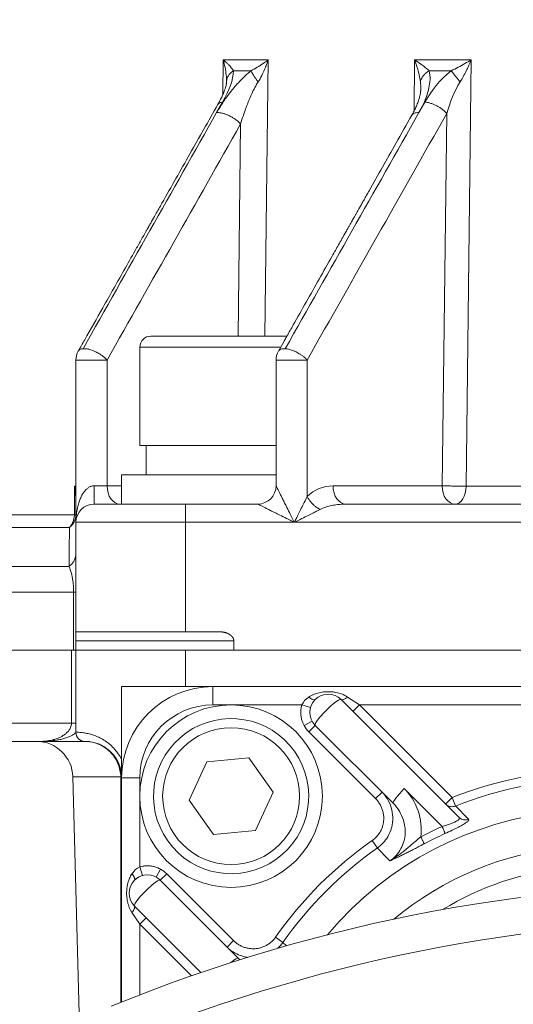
# Model space of a CAD drawing. Header units: millimetres. Extents: x -104 to 382, y -287 to 233.
# Tile 35 of 45: x -70 to -43, y 62 to 116. Entities that reach past the tile are written whole.
import ezdxf

# ---------------------------------------------------------------- set-up
doc = ezdxf.new("R2010")
doc.units = ezdxf.units.MM
doc.linetypes.add('K5LT_BASIC', pattern=[0])
doc.linetypes.add('K5LT_THIN', pattern=[0])
doc.styles.add('KDIMTEXTSTYLE', font='GOST_AU.SHX', dxfattribs={"width": 0.96, "oblique": 15, "height": 5})
doc.dimstyles.new('KDIMSTYLE (1.00)', dxfattribs={"dimtxt": 5, "dimasz": 1, "dimexe": 2, "dimexo": 0, "dimgap": 1, "dimtad": 1, "dimtxsty": 'KDIMTEXTSTYLE', "dimsah": 1, "dimcen": 0, "dimdle": 1, "dimadec": 0, "dimazin": 0, "dimtfac": 0.667, "dimtmove": 0, "dimatfit": 3, "dimfxl": 1, "dimtvp": 1, "dimtolj": 1, "dimtzin": 0, "dimarcsym": 0})

# ---------------------------------------------------------------- blocks, each defined once
blk = doc.blocks.new('KDIMARROW_01')
blk.add_hatch(color=0).paths.add_polyline_path([(0, 0), (-5, 0.658), (-4.5, 0), (-5, -0.658)])
at = {"color": 0, "linetype": 'K5LT_THIN', "lineweight": 18}
for p, q in [((-4.5, 0), (-5, 0.658)), ((-5, 0.658), (0, 0)), ((0, 0), (-5, -0.658)), ((-5, -0.658), (-4.5, 0)), ((0, 0), (-1, 0))]:
    blk.add_line(p, q, dxfattribs=at)

msp = doc.modelspace()

# ---------------------------------------------------------------- linework, layer by layer
at = {"color": 7, "linetype": 'K5LT_THIN', "lineweight": 18}
for p, q in [((-58.436, 113.839), (-58.46, 111.92)), ((-55.964, 113.839), (-58.436, 113.839)), ((-56.152, 98.7), (-55.964, 113.839)), ((-47.95, 113.839), (-47.985, 111.018)), ((-44.848, 113.839), (-47.95, 113.839)), ((-45.138, 90.483), (-44.848, 113.839)), ((-57.869, 113.234), (-56.907, 113.234)), ((-47.155, 113.234), (-45.947, 113.234)), ((-58.252, 112.624), (-58.251, 112.627)), ((-58.252, 112.624), (-58.252, 112.619)), ((-58.252, 112.619), (-58.252, 112.603)), ((-47.615, 112.212), (-47.616, 112.166)), ((-47.615, 112.22), (-47.615, 112.212)), ((-58.797, 110.944), (-58.471, 111.521)), ((-58.729, 111.388), (-58.729, 111.388)), ((-47.386, 111.521), (-47.713, 110.944)), ((-48.096, 110.81), (-48.096, 110.81)), ((-48.096, 110.81), (-48.096, 110.81)), ((-46.192, 110.898), (-46.446, 90.5)), ((-57.478, 110.321), (-57.622, 98.7)), ((-66.37, 97.877), (-66.369, 97.879)), ((-63, 98.1), (-62.138, 98.1)), ((-62.138, 98.1), (-55.284, 98.1)), ((-55.411, 97.876), (-55.409, 97.879)), ((-66.5, 97.388), (-64.793, 97.388)), ((-64.793, 90.5), (-64.793, 97.388)), ((-55.54, 97.388), (-53.833, 97.388)), ((-53.833, 89.914), (-53.833, 97.388)), ((-66.499, 90.483), (-66.586, 90.483)), ((-66.586, 90.483), (-66.586, 88.904)), ((-64.793, 90.5), (-65.5, 90.5)), ((-65.5, 89.5), (-65.5, 90.5)), ((-64, 90.5), (-64.793, 90.5)), ((-46.446, 90.5), (-52.419, 90.5)), ((-31.758, 90.483), (-45.138, 90.483)), ((-60.5, 89.5), (-60.5, 88.5)), ((-66.586, 88.904), (-72.493, 88.904)), ((-66.5, 88.5), (-60.5, 88.5)), ((-60.5, 82.5), (-60.5, 88.5)), ((-60.5, 88.5), (-54.54, 88.5)), ((-54.54, 88.5), (-36.298, 88.5)), ((-72.786, 88.214), (-66.854, 88.214)), ((-66.873, 86.086), (-74.914, 86.086)), ((-75.5, 84.672), (-66.624, 84.672)), ((-66.5, 84.672), (-66.624, 84.672)), ((-66.624, 84.672), (-66.624, 81.5)), ((-66.5, 82), (-57.852, 82)), ((-75.5, 81.5), (-66.745, 81.5)), ((-66.745, 81.5), (-66.745, 77.5)), ((-60.5, 81.5), (-60.5, 79.5)), ((-57.852, 81.5), (-39.242, 81.5)), ((-59, 78.5), (-59, 79.5)), ((-50.979, 78.5), (-51.626, 78.931)), ((-59, 78.5), (-58, 78.5)), ((-58, 78.5), (-54.128, 78.5)), ((-53.647, 78.362), (-54.128, 78.5)), ((-51.333, 78.146), (-50.979, 78.5)), ((-50.979, 78.5), (-25.021, 78.5)), ((-45.899, 73.42), (-50.979, 78.5)), ((-66.745, 77.5), (-75.5, 77.5)), ((-66.5, 77.5), (-66.745, 77.5)), ((-54.003, 77.368), (-53.564, 77.607)), ((-53.747, 77.025), (-53.393, 77.379)), ((-53.747, 77.025), (-50.088, 73.366)), ((-66, 76.5), (-65.996, 76.5)), ((-66.667, 74.552), (-64.043, 74.552)), ((-64.043, 74.552), (-64.042, 74.526)), ((-64.042, 74.526), (-64.037, 62.205)), ((-63, 74.5), (-64, 74.5)), ((-63, 73.5), (-63, 74.5)), ((-48.519, 73.918), (-46.444, 71.844)), ((-63, 69.628), (-63, 73.5)), ((-49.735, 73.72), (-50.088, 73.366)), ((-46.253, 73.066), (-45.899, 73.42)), ((-45.717, 72.961), (-45.899, 73.42)), ((-45.001, 72.232), (-45.717, 72.961)), ((-49.991, 70.66), (-50.274, 71.065)), ((-63, 69.628), (-62.862, 69.147)), ((-62.107, 69.064), (-61.868, 69.503)), ((-61.879, 68.893), (-61.525, 69.247)), ((-57.866, 65.588), (-61.525, 69.247)), ((-63.431, 67.126), (-63, 66.479)), ((-63, 66.479), (-62.646, 66.833)), ((-63, 66.479), (-60.178, 63.657)), ((-63, 62.615), (-63, 66.479)), ((-58.22, 65.235), (-57.866, 65.588)), ((-55.16, 65.491), (-55.565, 65.774)), ((-54.969, 65.306), (-55.16, 65.491))]:
    msp.add_line(p, q, dxfattribs=at)
at = {"color": 150, "linetype": 'K5LT_BASIC', "lineweight": 20, "true_color": 0x0080ff}
for p, q in [((-58.252, 112.619), (-58.253, 112.603)), ((-58.252, 112.624), (-58.251, 112.627)), ((-58.252, 112.624), (-58.252, 112.619)), ((-47.616, 112.212), (-47.617, 112.166)), ((-47.615, 112.22), (-47.615, 112.212)), ((-58.729, 111.388), (-58.729, 111.388)), ((-48.096, 110.81), (-48.096, 110.81)), ((-62.4, 98.7), (-60.879, 98.7)), ((-54.945, 98.7), (-61.642, 98.7)), ((-55.121, 98.7), (-54.945, 98.7)), ((-66.37, 97.877), (-66.369, 97.879)), ((-63, 98.1), (-63, 92.7)), ((-55.411, 97.876), (-55.409, 97.879)), ((-66.5, 97.388), (-66.5, 88.501)), ((-55.54, 90.5), (-55.54, 97.388)), ((-55.54, 92.7), (-63, 92.7)), ((-62.65, 91.1), (-62.65, 92.7)), ((-64, 89.5), (-64, 91.1)), ((-63.992, 91.1), (-64, 91.1)), ((-55.54, 91.1), (-63.992, 91.1)), ((-66.5, 89.645), (-66.5, 89.465)), ((-66.5, 89.047), (-66.5, 88.5)), ((-60.5, 89.5), (-65.5, 89.5)), ((-56.54, 89.5), (-60.5, 89.5)), ((-36.298, 89.5), (-51.711, 89.5)), ((-66.5, 82.5), (-66.5, 88.5)), ((-66.5, 88.5), (-66.5, 88.5)), ((-66.5, 82.5), (-66.5, 82)), ((-66.5, 82.5), (-60.5, 82.5)), ((-66.5, 81.5), (-66.5, 82)), ((-60.5, 82.5), (-58.615, 82.5)), ((-57.852, 82), (-57.852, 81.5)), ((-66.5, 81.5), (-66.745, 81.5)), ((-66.5, 81.5), (-60.5, 81.5)), ((-66.5, 81.5), (-66.5, 77)), ((-60.5, 81.5), (-57.852, 81.5)), ((-64, 79.5), (-64, 74.5)), ((-59, 79.5), (-64, 79.5)), ((-17, 79.5), (-59, 79.5)), ((-53.393, 78.793), (-53.398, 78.788)), ((-45.528, 72.341), (-51.979, 78.793)), ((-53.393, 77.379), (-49.115, 73.1)), ((-68.5, 76.5), (-74.5, 76.5)), ((-68.498, 76.5), (-68.666, 76.5)), ((-68.497, 76.5), (-68.5, 76.5)), ((-68.5, 76.5), (-68.498, 76.5)), ((-68.473, 76.5), (-68.5, 76.5)), ((-68.498, 76.5), (-66, 76.5)), ((-68.496, 76.5), (-68.498, 76.5)), ((-68.493, 76.5), (-68.497, 76.5)), ((-68.474, 76.5), (-68.496, 76.5)), ((-68.473, 76.5), (-68.493, 76.5)), ((-66.08, 76.5), (-66.847, 76.5)), ((-66.325, 76.5), (-66.63, 76.5)), ((-66, 76.5), (-66.08, 76.5)), ((-66, 76.5), (-65.996, 76.5)), ((-65.996, 76.5), (-66, 76.5)), ((-65.991, 76.5), (-65.996, 76.5)), ((-65.996, 76.5), (-65.948, 76.5)), ((-65.977, 76.5), (-65.991, 76.5)), ((-59.334, 75.385), (-57.035, 75.598)), ((-57.035, 75.598), (-55.7, 73.713)), ((-60.3, 73.287), (-59.334, 75.385)), ((-66.309, 60.893), (-66.667, 74.552)), ((-64, 74.5), (-64, 62.22)), ((-55.7, 73.713), (-56.666, 71.615)), ((-58.965, 71.402), (-60.3, 73.287)), ((-56.666, 71.615), (-58.965, 71.402)), ((-63.288, 68.898), (-63.293, 68.893)), ((-57.6, 64.615), (-61.879, 68.893)), ((-63.293, 67.479), (-59.653, 63.839))]:
    msp.add_line(p, q, dxfattribs=at)
msp.add_circle((-58, 73.5), 5, dxfattribs=at)
at = {"color": 7, "linetype": 'K5LT_THIN', "lineweight": 18}
msp.add_circle((-58, 73.5), 3.75, dxfattribs=at)
at = {"color": 150, "linetype": 'K5LT_BASIC', "lineweight": 20, "true_color": 0x0080ff}
for centre, radius, start, end in [((-62.4, 98.1), 0.6, 90, 180), ((-65.5, 97.388), 1, 150.5279, 180), ((-54.54, 97.388), 1, 150.5279, 180), ((-56.54, 90.5), 1, 270, 0), ((-65.5, 88.5), 1, 90, 180), ((-59, 74.5), 5, 90, 180), ((-52.686, 78.086), 1, 45, 225), ((-58, 73.5), 4.25, 35.2927, 215.2927), ((-66, 77), 0.5, 180, 270), ((-68.666, 74.5), 2, 1.5, 90), ((-66, 74.5), 2, 87.3656, 90), ((-66, 74.5), 2, 0, 87.3656), ((-58, 73.5), 4.25, 215.2927, 35.2927), ((-38, 53.5), 16.155, 70.1349, 121.4346), ((-62.586, 68.186), 1, 45, 225), ((-30.424, -21.282), 90, 65.62914, 112.29364)]:
    msp.add_arc(centre, radius, start, end, dxfattribs=at)
at = {"color": 7, "linetype": 'K5LT_THIN', "lineweight": 18}
for centre, radius, start, end in [((-59, 74.5), 4, 90, 180), ((-52.686, 78.086), 1.5, 208.594, 225), ((-38, 53.5), 21.429, 68.3695, 111.6305), ((-38, 53.5), 20.935, 68.3695, 111.6305), ((-38, 53.5), 19.261, 51.6814, 139.8881), ((-38, 53.5), 21.429, 124.9455, 145.0545), ((-38, 53.5), 20.935, 124.9455, 145.0545), ((-38, 53.5), 17.284, 61.68, 129.8896), ((-62.586, 68.186), 1.5, 45, 61.406), ((-30.424, -21.282), 88, 65.62914, 112.29364)]:
    msp.add_arc(centre, radius, start, end, dxfattribs=at)
for centre, major_axis, ratio, start_param, end_param in [((-64.086, 90.5), (0, -1), 0.707107, 4.712389, 6.283185), ((-51.711, 90.5), (0, -1), 0.707107, 4.712389, 6.283185), ((-45.739, 90.5), (0, -1), 0.707107, 4.712389, 6.283185), ((-45.739, 90.5), (0, -1), 0.600859, 0, 1.553343), ((-67.5, 88.921), (1, 0), 0.926468, 5.41489, 6.283185), ((-67.5, 88.921), (0, -1), 0.913764, 0.785398, 1.553343), ((-67.5, 88.921), (1, 0), 0.042927, 5.864501, 6.283185), ((-67.5, 88.921), (1, 0), 0.042927, 5.864501, 6.283185), ((-52.686, 78.086), (0.707, 0.707), 0.156434, 0, 3.141593), ((-48.408, 73.808), (-0.707, -0.707), 0.156434, 4.712389, 6.283185), ((-62.586, 68.186), (0.707, 0.707), 0.156434, 0, 3.141593), ((-58.308, 63.908), (-0.707, -0.707), 0.156434, 3.141593, 4.141313)]:
    msp.add_ellipse(centre, major_axis=major_axis, ratio=ratio, start_param=start_param, end_param=end_param, dxfattribs=at)
for points, knots in [([(-57.869, 113.234), (-57.902, 113.288), (-57.979, 113.394), (-58.113, 113.541), (-58.23, 113.657), (-58.313, 113.732), (-58.367, 113.78), (-58.404, 113.812), (-58.426, 113.83), (-58.436, 113.839)], [0, 0, 0, 0, 0.295141, 0.552088, 0.728832, 0.848865, 0.912186, 0.957664, 1, 1, 1, 1]), ([(-47.155, 113.234), (-47.212, 113.288), (-47.334, 113.394), (-47.525, 113.543), (-47.685, 113.659), (-47.795, 113.735), (-47.865, 113.782), (-47.91, 113.813), (-47.937, 113.831), (-47.95, 113.839)], [0, 0, 0, 0, 0.29607, 0.554878, 0.733227, 0.853534, 0.915801, 0.959674, 1, 1, 1, 1]), ([(-45.465, 112.624), (-45.39, 112.741), (-45.258, 112.965), (-45.098, 113.276), (-44.987, 113.513), (-44.917, 113.672), (-44.875, 113.773), (-44.855, 113.821), (-44.848, 113.839)], [0, 0, 0, 0, 0.317661, 0.578806, 0.762333, 0.884509, 0.956698, 1, 1, 1, 1]), ([(-56.907, 113.234), (-57.017, 113.146), (-57.233, 112.959), (-57.526, 112.668), (-57.779, 112.387), (-57.992, 112.13), (-58.185, 111.881), (-58.372, 111.621), (-58.545, 111.363), (-58.687, 111.135), (-58.765, 111.001), (-58.797, 110.944)], [0, 0, 0, 0, 0.139798, 0.279596, 0.402622, 0.508875, 0.607668, 0.715775, 0.833195, 0.927936, 1, 1, 1, 1]), ([(-58.251, 112.627), (-58.25, 112.697), (-58.225, 112.826), (-58.137, 112.992), (-58.034, 113.11), (-57.943, 113.186), (-57.89, 113.221), (-57.869, 113.234)], [0.0034002, 0.0034002, 0.0034002, 0.0034002, 0.3021477, 0.5545073, 0.7679153, 0.910212, 1, 1, 1, 1]), ([(-56.521, 112.627), (-56.559, 112.676), (-56.633, 112.777), (-56.74, 112.932), (-56.825, 113.071), (-56.878, 113.171), (-56.9, 113.218), (-56.907, 113.234)], [0, 0, 0, 0, 0.210286, 0.430851, 0.692432, 0.885574, 1, 1, 1, 1]), ([(-47.713, 110.944), (-47.601, 111.142), (-47.437, 111.473), (-47.268, 111.925), (-47.155, 112.331), (-47.088, 112.781), (-47.113, 113.083), (-47.155, 113.234)], [0, 0, 0, 0, 0.24814, 0.411087, 0.563585, 0.75989, 1, 1, 1, 1]), ([(-47.636, 112.627), (-47.622, 112.698), (-47.574, 112.827), (-47.458, 112.994), (-47.337, 113.112), (-47.235, 113.187), (-47.178, 113.222), (-47.155, 113.234)], [0, 0, 0, 0, 0.302879, 0.556119, 0.770243, 0.911808, 1, 1, 1, 1]), ([(-45.465, 112.624), (-45.503, 112.674), (-45.583, 112.774), (-45.705, 112.93), (-45.815, 113.069), (-45.896, 113.17), (-45.934, 113.218), (-45.947, 113.234)], [0, 0, 0, 0, 0.209676, 0.429242, 0.690027, 0.883576, 1, 1, 1, 1]), ([(-57.478, 110.321), (-57.433, 110.479), (-57.347, 110.757), (-57.221, 111.118), (-57.11, 111.411), (-56.986, 111.717), (-56.835, 112.056), (-56.672, 112.375), (-56.566, 112.554), (-56.521, 112.627)], [0, 0, 0, 0, 0.195484, 0.34426, 0.446329, 0.559239, 0.730164, 0.886249, 1, 1, 1, 1]), ([(-58.729, 111.388), (-58.723, 111.398), (-58.701, 111.431), (-58.649, 111.474), (-58.566, 111.507), (-58.502, 111.518), (-58.471, 111.521)], [0.6095791, 0.6095791, 0.6095791, 0.6095791, 0.6616409, 0.7880095, 0.9054266, 1, 1, 1, 1]), ([(-46.192, 110.898), (-46.234, 110.946), (-46.325, 111.036), (-46.472, 111.151), (-46.608, 111.242), (-46.737, 111.315), (-46.872, 111.38), (-47.027, 111.443), (-47.206, 111.496), (-47.326, 111.516), (-47.386, 111.521)], [0, 0, 0, 0, 0.156685, 0.289672, 0.392889, 0.490031, 0.588098, 0.699529, 0.839163, 1, 1, 1, 1]), ([(-57.478, 110.321), (-57.529, 110.379), (-57.638, 110.483), (-57.812, 110.612), (-57.96, 110.704), (-58.095, 110.774), (-58.234, 110.835), (-58.395, 110.892), (-58.553, 110.93), (-58.69, 110.947), (-58.765, 110.946), (-58.797, 110.944)], [0, 0, 0, 0, 0.166602, 0.300874, 0.403295, 0.481211, 0.576429, 0.682637, 0.808047, 0.91189, 1, 1, 1, 1]), ([(-48.096, 110.81), (-48.095, 110.811), (-48.083, 110.833), (-48.049, 110.872), (-47.972, 110.917), (-47.862, 110.945), (-47.766, 110.948), (-47.713, 110.944)], [0.5427099, 0.5427099, 0.5427099, 0.5427099, 0.5479102, 0.6449607, 0.7515384, 0.8729045, 1, 1, 1, 1]), ([(-66.369, 97.879), (-66.364, 97.888), (-66.343, 97.919), (-66.291, 97.963), (-66.205, 97.997), (-66.138, 98.008), (-66.105, 98.01)], [0.6073139, 0.6073139, 0.6073139, 0.6073139, 0.6539522, 0.779116, 0.8994258, 1, 1, 1, 1]), ([(-66.105, 98.01), (-66.051, 98.014), (-65.938, 98.009), (-65.763, 97.972), (-65.605, 97.922), (-65.47, 97.868), (-65.349, 97.809), (-65.229, 97.742), (-65.091, 97.653), (-64.935, 97.533), (-64.838, 97.439), (-64.793, 97.388)], [0, 0, 0, 0, 0.147507, 0.276788, 0.381985, 0.473858, 0.551507, 0.62873, 0.724485, 0.850889, 1, 1, 1, 1]), ([(-55.409, 97.879), (-55.396, 97.901), (-55.36, 97.942), (-55.28, 97.986), (-55.186, 98.008), (-55.101, 98.013), (-55.054, 98.011), (-55.037, 98.01)], [0.5510748, 0.5510748, 0.5510748, 0.5510748, 0.6587657, 0.769185, 0.8836077, 0.9574931, 1, 1, 1, 1]), ([(-55.037, 98.01), (-54.964, 98.005), (-54.819, 97.98), (-54.613, 97.912), (-54.452, 97.841), (-54.323, 97.774), (-54.201, 97.7), (-54.073, 97.61), (-53.944, 97.504), (-53.868, 97.427), (-53.833, 97.388)], [0, 0, 0, 0, 0.195913, 0.353222, 0.465456, 0.556118, 0.64496, 0.751938, 0.873676, 1, 1, 1, 1]), ([(-66.586, 90.483), (-66.567, 90.388), (-66.536, 90.199), (-66.51, 89.949), (-66.501, 89.765), (-66.5, 89.675), (-66.5, 89.645)], [0, 0, 0, 0, 0.333333, 0.666667, 0.888889, 1, 1, 1, 1]), ([(-46.446, 90.5), (-46.389, 90.499), (-46.271, 90.496), (-46.087, 90.493), (-45.911, 90.49), (-45.739, 90.487), (-45.554, 90.485), (-45.381, 90.484), (-45.24, 90.483), (-45.167, 90.483), (-45.138, 90.483)], [0, 0, 0, 0, 0.168384, 0.311201, 0.426753, 0.548168, 0.672658, 0.815729, 0.923914, 1, 1, 1, 1]), ([(-53.126, 89.207), (-53.184, 89.236), (-53.292, 89.301), (-53.436, 89.412), (-53.559, 89.528), (-53.664, 89.648), (-53.759, 89.779), (-53.81, 89.869), (-53.833, 89.914)], [0, 0, 0, 0, 0.203485, 0.381378, 0.526962, 0.685305, 0.840745, 1, 1, 1, 1]), ([(-53.126, 89.207), (-53.03, 89.255), (-52.829, 89.336), (-52.505, 89.422), (-52.2, 89.473), (-51.937, 89.496), (-51.78, 89.5), (-51.711, 89.5)], [0, 0, 0, 0, 0.258924, 0.492033, 0.699326, 0.869953, 1, 1, 1, 1]), ([(-66.5, 86.793), (-66.5, 86.711), (-66.524, 86.561), (-66.611, 86.366), (-66.712, 86.229), (-66.802, 86.141), (-66.853, 86.1), (-66.873, 86.086)], [0, 0, 0, 0, 0.303481, 0.557473, 0.772262, 0.913225, 1, 1, 1, 1]), ([(-66.873, 86.086), (-66.859, 86.053), (-66.83, 85.983), (-66.791, 85.87), (-66.757, 85.754), (-66.73, 85.646), (-66.708, 85.542), (-66.687, 85.432), (-66.667, 85.3), (-66.647, 85.141), (-66.633, 84.966), (-66.625, 84.806), (-66.624, 84.711), (-66.624, 84.672)], [0, 0, 0, 0, 0.119783, 0.239565, 0.342895, 0.429772, 0.500196, 0.575124, 0.654557, 0.748897, 0.853641, 0.940809, 1, 1, 1, 1]), ([(-51.626, 78.931), (-51.724, 78.996), (-51.92, 79.097), (-52.219, 79.181), (-52.479, 79.217), (-52.689, 79.226), (-52.871, 79.218), (-53.028, 79.2), (-53.178, 79.171), (-53.321, 79.132), (-53.461, 79.082), (-53.605, 79.018), (-53.699, 78.963), (-53.747, 78.931)], [0, 0, 0, 0, 0.180856, 0.32092, 0.415809, 0.508564, 0.578404, 0.640173, 0.707396, 0.773444, 0.836807, 0.911858, 1, 1, 1, 1]), ([(-51.979, 78.793), (-51.968, 78.781), (-51.937, 78.771), (-51.875, 78.782), (-51.807, 78.809), (-51.725, 78.856), (-51.661, 78.902), (-51.626, 78.931)], [0, 0, 0, 0, 0.24332, 0.432842, 0.590442, 0.7732, 1, 1, 1, 1]), ([(-54.128, 78.5), (-54.143, 78.439), (-54.158, 78.379), (-54.178, 78.252), (-54.183, 78.186), (-54.186, 78.052), (-54.182, 77.983), (-54.167, 77.847), (-54.154, 77.778), (-54.121, 77.646), (-54.1, 77.581), (-54.053, 77.467), (-54.028, 77.417), (-54.003, 77.368)], [0, 0, 0, 0, 0.161355, 0.161355, 0.330537, 0.330537, 0.505467, 0.505467, 0.682468, 0.682468, 0.857075, 0.857075, 1, 1, 1, 1]), ([(-66.745, 77.5), (-66.745, 77.455), (-66.756, 77.371), (-66.793, 77.26), (-66.838, 77.172), (-66.887, 77.098), (-66.943, 77.03), (-67.004, 76.969), (-67.066, 76.916), (-67.134, 76.864), (-67.227, 76.803), (-67.358, 76.731), (-67.533, 76.656), (-67.772, 76.581), (-68.101, 76.515), (-68.355, 76.5), (-68.5, 76.5)], [0, 0, 0, 0, 0.050765, 0.096574, 0.133997, 0.167267, 0.204588, 0.242954, 0.277281, 0.309987, 0.354959, 0.425356, 0.513058, 0.61879, 0.780286, 1, 1, 1, 1]), ([(-63.998, 75.499), (-64.052, 75.613), (-64.163, 75.802), (-64.33, 76.02), (-64.475, 76.18), (-64.635, 76.332), (-64.851, 76.502), (-65.114, 76.663), (-65.366, 76.779), (-65.563, 76.851), (-65.713, 76.896), (-65.843, 76.929), (-65.97, 76.955), (-66.098, 76.975), (-66.235, 76.991), (-66.372, 77), (-66.475, 77.002), (-66.5, 77), (-66.5, 77)], [0, 0, 0, 0, 0.067415, 0.118391, 0.152926, 0.191389, 0.250609, 0.326419, 0.400264, 0.456009, 0.497822, 0.540549, 0.588541, 0.639894, 0.701011, 0.788935, 0.892731, 1, 1, 1, 1]), ([(-65.996, 76.5), (-65.811, 76.5), (-65.452, 76.445), (-64.987, 76.231), (-64.661, 75.973), (-64.453, 75.736), (-64.306, 75.514), (-64.177, 75.249), (-64.076, 74.921), (-64.046, 74.678), (-64.043, 74.552)], [0.0013121, 0.0013121, 0.0013121, 0.0013121, 0.1860791, 0.3605195, 0.5039955, 0.593204, 0.6693313, 0.7639052, 0.8778218, 1, 1, 1, 1]), ([(-50.088, 73.366), (-50.044, 73.319), (-50, 73.272), (-49.921, 73.168), (-49.884, 73.112), (-49.816, 72.993), (-49.785, 72.93), (-49.732, 72.799), (-49.709, 72.731), (-49.674, 72.592), (-49.66, 72.521), (-49.644, 72.381), (-49.641, 72.311), (-49.644, 72.174), (-49.65, 72.106), (-49.671, 71.979), (-49.685, 71.919), (-49.721, 71.799), (-49.744, 71.738), (-49.798, 71.618), (-49.83, 71.558), (-49.901, 71.444), (-49.941, 71.388), (-50.026, 71.284), (-50.073, 71.234), (-50.169, 71.144), (-50.22, 71.103), (-50.274, 71.066), (-50.274, 71.066), (-50.274, 71.065)], [0, 0, 0, 0, 0.073587, 0.073587, 0.150562, 0.150562, 0.230423, 0.230423, 0.312031, 0.312031, 0.393736, 0.393736, 0.473814, 0.473814, 0.550972, 0.550972, 0.621285, 0.621285, 0.694875, 0.694875, 0.77109, 0.77109, 0.848465, 0.848465, 0.925126, 0.925126, 0.999363, 0.999363, 1, 1, 1, 1]), ([(-49.991, 70.66), (-49.761, 70.821), (-49.445, 71.169), (-49.227, 71.675), (-49.153, 72.039), (-49.135, 72.419), (-49.214, 72.887), (-49.427, 73.357), (-49.629, 73.615), (-49.735, 73.72)], [0, 0, 0, 0, 0.241359, 0.392138, 0.466247, 0.559807, 0.718177, 0.871041, 1, 1, 1, 1]), ([(-49.115, 73.1), (-48.862, 72.847), (-48.545, 72.311), (-48.438, 71.554), (-48.522, 71.026), (-48.693, 70.608), (-48.95, 70.24), (-49.182, 70.036), (-49.306, 69.953)], [0, 0, 0, 0, 0.297791, 0.499601, 0.627162, 0.7428, 0.874323, 1, 1, 1, 1]), ([(-45.717, 72.961), (-45.764, 72.941), (-45.854, 72.92), (-45.977, 72.925), (-46.078, 72.951), (-46.17, 72.996), (-46.226, 73.04), (-46.253, 73.066)], [0, 0, 0, 0, 0.264135, 0.468226, 0.632074, 0.802898, 1, 1, 1, 1]), ([(-45.528, 72.341), (-45.515, 72.329), (-45.5, 72.303), (-45.506, 72.261), (-45.532, 72.223), (-45.574, 72.185), (-45.63, 72.147), (-45.708, 72.104), (-45.821, 72.051), (-45.987, 71.985), (-46.204, 71.913), (-46.364, 71.866), (-46.444, 71.844)], [0, 0, 0, 0, 0.104377, 0.19571, 0.275284, 0.343096, 0.419111, 0.492857, 0.584097, 0.710086, 0.855308, 1, 1, 1, 1]), ([(-45.528, 72.341), (-45.501, 72.315), (-45.443, 72.269), (-45.339, 72.219), (-45.224, 72.196), (-45.107, 72.2), (-45.035, 72.219), (-45.001, 72.232)], [0, 0, 0, 0, 0.197943, 0.390163, 0.609309, 0.810681, 1, 1, 1, 1]), ([(-46.444, 71.844), (-46.427, 71.805), (-46.396, 71.732), (-46.357, 71.639), (-46.329, 71.567), (-46.309, 71.512), (-46.296, 71.472), (-46.293, 71.456), (-46.292, 71.45)], [0, 0, 0, 0, 0.20398, 0.38485, 0.54468, 0.69615, 0.848613, 1, 1, 1, 1]), ([(-46.292, 71.45), (-46.16, 71.51), (-45.927, 71.618), (-45.651, 71.753), (-45.472, 71.846), (-45.348, 71.915), (-45.245, 71.975), (-45.158, 72.031), (-45.09, 72.08), (-45.039, 72.123), (-45.004, 72.164), (-44.988, 72.197), (-44.991, 72.219), (-44.998, 72.229), (-45.001, 72.232)], [0, 0, 0, 0, 0.186052, 0.324664, 0.411355, 0.481058, 0.551016, 0.6228, 0.6895, 0.75329, 0.824339, 0.902648, 0.963621, 1, 1, 1, 1]), ([(-47.611, 71.27), (-47.704, 71.194), (-47.871, 71.054), (-48.095, 70.866), (-48.268, 70.72), (-48.417, 70.595), (-48.581, 70.46), (-48.784, 70.299), (-49.029, 70.122), (-49.21, 70.007), (-49.306, 69.953)], [0, 0, 0, 0, 0.182386, 0.322138, 0.422065, 0.503703, 0.59671, 0.717686, 0.856201, 1, 1, 1, 1]), ([(-47.611, 71.27), (-47.591, 71.233), (-47.556, 71.165), (-47.514, 71.08), (-47.481, 71.013), (-47.457, 70.96), (-47.438, 70.915), (-47.432, 70.897), (-47.431, 70.891)], [0, 0, 0, 0, 0.200887, 0.374791, 0.514131, 0.660769, 0.820198, 1, 1, 1, 1]), ([(-49.306, 69.953), (-49.22, 69.993), (-49.053, 70.07), (-48.803, 70.19), (-48.576, 70.301), (-48.362, 70.408), (-48.145, 70.518), (-47.907, 70.64), (-47.666, 70.766), (-47.506, 70.851), (-47.431, 70.891)], [0, 0, 0, 0, 0.169544, 0.318382, 0.446514, 0.548603, 0.6586, 0.776503, 0.894717, 1, 1, 1, 1]), ([(-61.868, 69.503), (-61.924, 69.531), (-61.98, 69.56), (-62.099, 69.606), (-62.163, 69.625), (-62.293, 69.657), (-62.361, 69.669), (-62.497, 69.683), (-62.566, 69.686), (-62.703, 69.682), (-62.771, 69.676), (-62.893, 69.655), (-62.946, 69.642), (-63, 69.628)], [0, 0, 0, 0, 0.161355, 0.161355, 0.330537, 0.330537, 0.505467, 0.505467, 0.682468, 0.682468, 0.857075, 0.857075, 1, 1, 1, 1]), ([(-63.431, 69.247), (-63.481, 69.172), (-63.558, 69.031), (-63.636, 68.818), (-63.684, 68.62), (-63.715, 68.419), (-63.726, 68.215), (-63.721, 68.032), (-63.703, 67.867), (-63.673, 67.703), (-63.631, 67.546), (-63.576, 67.396), (-63.512, 67.257), (-63.459, 67.168), (-63.431, 67.126)], [0, 0, 0, 0, 0.137468, 0.23785, 0.314972, 0.405284, 0.493199, 0.56489, 0.631091, 0.700237, 0.777269, 0.845744, 0.921635, 1, 1, 1, 1]), ([(-63.431, 67.126), (-63.4, 67.164), (-63.351, 67.231), (-63.305, 67.316), (-63.28, 67.382), (-63.272, 67.44), (-63.282, 67.468), (-63.293, 67.479)], [0, 0, 0, 0, 0.243318, 0.43284, 0.590446, 0.773205, 1, 1, 1, 1]), ([(-55.565, 65.774), (-55.602, 65.725), (-55.64, 65.675), (-55.725, 65.582), (-55.772, 65.537), (-55.872, 65.453), (-55.927, 65.413), (-56.04, 65.341), (-56.1, 65.308), (-56.223, 65.251), (-56.286, 65.226), (-56.411, 65.188), (-56.473, 65.173), (-56.598, 65.151), (-56.662, 65.145), (-56.79, 65.139), (-56.857, 65.141), (-56.988, 65.153), (-57.054, 65.163), (-57.183, 65.192), (-57.246, 65.21), (-57.369, 65.255), (-57.43, 65.282), (-57.548, 65.343), (-57.606, 65.378), (-57.716, 65.454), (-57.768, 65.497), (-57.834, 65.557), (-57.85, 65.572), (-57.866, 65.588)], [0, 0, 0, 0, 0.070988, 0.070988, 0.144967, 0.144967, 0.221296, 0.221296, 0.298794, 0.298794, 0.375938, 0.375938, 0.448066, 0.448066, 0.520787, 0.520787, 0.595532, 0.595532, 0.671185, 0.671185, 0.746094, 0.746094, 0.820924, 0.820924, 0.897628, 0.897628, 0.974265, 0.974265, 1, 1, 1, 1]), ([(-58.22, 65.235), (-58.088, 65.103), (-57.834, 64.912), (-57.45, 64.744), (-57.222, 64.688), (-57.118, 64.67), (-57.112, 64.67)], [0, 0, 0, 0, 0.1612893, 0.2715901, 0.3575125, 0.3623009, 0.3623009, 0.3623009, 0.3623009])]:
    msp.add_open_spline(points, degree=3, knots=knots, dxfattribs=at)
for points in [[(-58.436, 113.839), (-58.397, 113.699), (-58.328, 113.417), (-58.263, 113.005), (-58.25, 112.747), (-58.252, 112.624)], [(-55.964, 113.839), (-56.055, 113.769), (-56.249, 113.629), (-56.567, 113.423), (-56.792, 113.295), (-56.907, 113.234)], [(-44.848, 113.839), (-44.961, 113.769), (-45.196, 113.629), (-45.568, 113.423), (-45.821, 113.295), (-45.947, 113.234)], [(-58.471, 111.521), (-58.127, 112.129), (-57.873, 112.754), (-57.869, 113.234)], [(-45.947, 113.234), (-46.565, 112.754), (-47.041, 112.129), (-47.386, 111.521)], [(-47.636, 112.627), (-47.62, 112.5), (-47.613, 112.364), (-47.615, 112.22)], [(-46.192, 110.898), (-46.016, 111.511), (-45.774, 112.14), (-45.465, 112.624)], [(-66.105, 98.01), (-63.67, 102.322), (-61.234, 106.634), (-58.797, 110.944)], [(-55.037, 98.01), (-52.597, 102.322), (-50.156, 106.634), (-47.713, 110.944)], [(-53.833, 97.388), (-52.56, 99.64), (-50.014, 104.144), (-47.466, 108.647), (-46.192, 110.898)], [(-64.793, 97.388), (-63.574, 99.544), (-61.137, 103.856), (-58.698, 108.166), (-57.478, 110.321)], [(-66.5, 90.372), (-66.527, 90.409), (-66.556, 90.446), (-66.586, 90.483)], [(-52.419, 90.5), (-52.942, 90.5), (-53.462, 90.284), (-53.833, 89.914)], [(-66.854, 88.214), (-66.86, 87.544), (-66.867, 86.833), (-66.873, 86.086)], [(-53.752, 78.928), (-53.923, 78.814), (-54.057, 78.664), (-54.128, 78.5)], [(-64.001, 74.552), (-64.001, 74.552), (-64.004, 74.553), (-64.018, 74.553), (-64.033, 74.552), (-64.043, 74.552)], [(-64, 74.5), (-64, 74.503), (-64.003, 74.509), (-64.017, 74.518), (-64.033, 74.523), (-64.042, 74.526)], [(-47.611, 71.27), (-47.483, 72.228), (-47.841, 73.241), (-48.519, 73.918)], [(-46.444, 71.844), (-46.641, 71.753), (-47.035, 71.571), (-47.419, 71.371), (-47.611, 71.27)], [(-47.431, 70.891), (-47.057, 71.09), (-46.678, 71.276), (-46.292, 71.45)], [(-49.991, 70.66), (-49.763, 70.425), (-49.534, 70.189), (-49.306, 69.953)], [(-63, 69.628), (-63.164, 69.557), (-63.314, 69.423), (-63.428, 69.252)], [(-55.443, 65.17), (-55.337, 65.267), (-55.242, 65.375), (-55.16, 65.491)], [(-57.523, 64.541), (-57.549, 64.565), (-57.575, 64.59), (-57.6, 64.615)]]:
    msp.add_open_spline(points, degree=3, dxfattribs=at)
at = {"color": 150, "linetype": 'K5LT_BASIC', "lineweight": 20, "true_color": 0x0080ff}
for points, knots in [([(-56.521, 112.627), (-56.451, 112.739), (-56.326, 112.961), (-56.173, 113.286), (-56.055, 113.576), (-55.992, 113.755), (-55.964, 113.839)], [0, 0, 0, 0, 0.306592, 0.575986, 0.798208, 1, 1, 1, 1]), ([(-58.251, 112.627), (-58.252, 112.62), (-58.252, 112.612), (-58.252, 112.603), (-58.253, 112.603), (-58.253, 112.603), (-58.253, 112.603), (-58.253, 112.597), (-58.253, 112.591), (-58.255, 112.579), (-58.255, 112.574), (-58.256, 112.567), (-58.256, 112.565), (-58.258, 112.55), (-58.26, 112.534), (-58.268, 112.491), (-58.273, 112.463), (-58.289, 112.398), (-58.299, 112.36), (-58.325, 112.272), (-58.342, 112.221), (-58.375, 112.13), (-58.39, 112.091), (-58.419, 112.017), (-58.433, 111.983), (-58.477, 111.881), (-58.509, 111.811), (-58.563, 111.7), (-58.583, 111.66), (-58.643, 111.543), (-58.685, 111.466), (-58.729, 111.388)], [0, 0, 0, 0, 1.004543, 1.004543, 1.024067, 1.024067, 1.025102, 1.025102, 1.643763, 1.643763, 2.119295, 2.119295, 2.241165, 2.241165, 3.43597, 3.43597, 5.20263, 5.20263, 7.2762, 7.2762, 9.740975, 9.740975, 11.559286, 11.559286, 13.067815, 13.067815, 16.084873, 16.084873, 17.785268, 17.785268, 21, 21, 21, 21]), ([(-47.615, 112.22), (-47.615, 112.205), (-47.616, 112.189), (-47.617, 112.171), (-47.617, 112.168), (-47.617, 112.166), (-47.617, 112.166), (-47.617, 112.158), (-47.618, 112.151), (-47.619, 112.134), (-47.62, 112.124), (-47.623, 112.094), (-47.626, 112.074), (-47.634, 112.016), (-47.64, 111.976), (-47.659, 111.887), (-47.671, 111.836), (-47.69, 111.764), (-47.696, 111.743), (-47.715, 111.68), (-47.728, 111.637), (-47.756, 111.554), (-47.769, 111.516), (-47.813, 111.399), (-47.845, 111.32), (-47.918, 111.154), (-47.96, 111.067), (-48.026, 110.939), (-48.048, 110.898), (-48.079, 110.841), (-48.087, 110.825), (-48.096, 110.81)], [0, 0, 0, 0, 0.915444, 0.915444, 1.046995, 1.046995, 1.048116, 1.048116, 1.442459, 1.442459, 1.969474, 1.969474, 2.97034, 2.97034, 4.758641, 4.758641, 6.894822, 6.894822, 7.709538, 7.709538, 9.40612, 9.40612, 10.869555, 10.869555, 13.796424, 13.796424, 16.951698, 16.951698, 18.437875, 18.437875, 19, 19, 19, 19]), ([(-58.729, 111.388), (-59.239, 110.488), (-59.748, 109.587), (-60.767, 107.786), (-61.277, 106.886), (-61.905, 105.775), (-62.024, 105.565), (-62.213, 105.231), (-62.282, 105.108), (-62.387, 104.923), (-62.422, 104.862), (-62.474, 104.77), (-62.491, 104.74), (-62.517, 104.694), (-62.525, 104.679), (-62.538, 104.656), (-62.542, 104.648), (-62.551, 104.633), (-62.555, 104.626), (-62.563, 104.612), (-62.566, 104.606), (-62.577, 104.588), (-62.583, 104.576), (-62.603, 104.541), (-62.616, 104.518), (-62.655, 104.449), (-62.681, 104.403), (-62.759, 104.264), (-62.811, 104.173), (-62.967, 103.897), (-63.071, 103.714), (-63.381, 103.166), (-63.587, 102.8), (-64.205, 101.708), (-64.617, 100.98), (-65.358, 99.668), (-65.688, 99.084), (-66.136, 98.292), (-66.253, 98.085), (-66.37, 97.877)], [0, 0, 0, 0, 6.2, 6.2, 12.4, 12.4, 13.845885, 13.845885, 14.694996, 14.694996, 15.117346, 15.117346, 15.327423, 15.327423, 15.431916, 15.431916, 15.483891, 15.483891, 15.535866, 15.535866, 15.578601, 15.578601, 15.659451, 15.659451, 15.818841, 15.818841, 16.136465, 16.136465, 16.769404, 16.769404, 18.030663, 18.030663, 20.54394, 20.54394, 25.552014, 25.552014, 29.571291, 29.571291, 31, 31, 31, 31]), ([(-48.096, 110.81), (-48.39, 110.291), (-48.684, 109.772), (-49.465, 108.391), (-49.953, 107.529), (-50.488, 106.582), (-50.536, 106.498), (-50.629, 106.333), (-50.674, 106.253), (-50.76, 106.102), (-50.801, 106.03), (-50.878, 105.894), (-50.914, 105.83), (-50.982, 105.709), (-51.015, 105.651), (-51.076, 105.543), (-51.105, 105.491), (-51.16, 105.394), (-51.186, 105.348), (-51.236, 105.261), (-51.259, 105.22), (-51.303, 105.142), (-51.324, 105.106), (-51.363, 105.036), (-51.382, 105.003), (-51.417, 104.941), (-51.434, 104.911), (-51.465, 104.856), (-51.48, 104.829), (-51.508, 104.779), (-51.522, 104.756), (-51.547, 104.711), (-51.559, 104.69), (-51.581, 104.65), (-51.592, 104.631), (-51.612, 104.595), (-51.622, 104.579), (-51.64, 104.547), (-51.648, 104.531), (-51.665, 104.503), (-51.672, 104.489), (-51.687, 104.464), (-51.693, 104.452), (-51.706, 104.429), (-51.713, 104.418), (-51.724, 104.397), (-51.73, 104.388), (-51.74, 104.369), (-51.745, 104.361), (-51.755, 104.343), (-51.76, 104.335), (-51.769, 104.319), (-51.773, 104.312), (-51.784, 104.291), (-51.792, 104.278), (-51.814, 104.238), (-51.829, 104.211), (-51.874, 104.132), (-51.904, 104.079), (-51.994, 103.92), (-52.054, 103.815), (-52.232, 103.499), (-52.351, 103.289), (-52.707, 102.66), (-52.944, 102.241), (-53.653, 100.987), (-54.124, 100.152), (-54.713, 99.112), (-54.829, 98.906), (-54.983, 98.633), (-55.021, 98.567), (-55.079, 98.463), (-55.1, 98.426), (-55.218, 98.218), (-55.314, 98.047), (-55.411, 97.876)], [0, 0, 0, 0, 3.733108, 3.733108, 9.933108, 9.933108, 10.539764, 10.539764, 11.115431, 11.115431, 11.63052, 11.63052, 12.091406, 12.091406, 12.503793, 12.503793, 12.872784, 12.872784, 13.202947, 13.202947, 13.498366, 13.498366, 13.762698, 13.762698, 13.999214, 13.999214, 14.210841, 14.210841, 14.400199, 14.400199, 14.569631, 14.569631, 14.721233, 14.721233, 14.856882, 14.856882, 14.978257, 14.978257, 15.086859, 15.086859, 15.184033, 15.184033, 15.270982, 15.270982, 15.348781, 15.348781, 15.418393, 15.418393, 15.480679, 15.480679, 15.542966, 15.542966, 15.594179, 15.594179, 15.69107, 15.69107, 15.882083, 15.882083, 16.262724, 16.262724, 17.021237, 17.021237, 18.532728, 18.532728, 21.544636, 21.544636, 27.546307, 27.546307, 29.025378, 29.025378, 29.504604, 29.504604, 29.769784, 29.769784, 31, 31, 31, 31]), ([(-65.5, 90.5), (-65.558, 90.5), (-65.667, 90.481), (-65.814, 90.406), (-65.944, 90.299), (-66.061, 90.163), (-66.169, 89.995), (-66.265, 89.797), (-66.351, 89.563), (-66.426, 89.276), (-66.476, 88.97), (-66.497, 88.702), (-66.5, 88.556), (-66.5, 88.5)], [0, 0, 0, 0, 0.111391, 0.206838, 0.290323, 0.378115, 0.465063, 0.551481, 0.640519, 0.742316, 0.859866, 0.946939, 1, 1, 1, 1]), ([(-54.54, 88.5), (-54.614, 88.649), (-54.752, 88.925), (-54.929, 89.279), (-55.066, 89.553), (-55.174, 89.769), (-55.27, 89.961), (-55.356, 90.132), (-55.428, 90.277), (-55.483, 90.387), (-55.519, 90.459), (-55.536, 90.493), (-55.54, 90.5), (-55.54, 90.5)], [0, 0, 0, 0, 0.142239, 0.263584, 0.354807, 0.4368, 0.517192, 0.604431, 0.693168, 0.780932, 0.86565, 0.940392, 1, 1, 1, 1]), ([(-53.833, 89.914), (-53.882, 89.816), (-53.984, 89.612), (-54.148, 89.285), (-54.299, 88.982), (-54.428, 88.723), (-54.506, 88.568), (-54.54, 88.5)], [0, 0, 0, 0, 0.265549, 0.498768, 0.703372, 0.870449, 1, 1, 1, 1]), ([(-56.54, 89.5), (-56.54, 89.5), (-56.521, 89.49), (-56.445, 89.453), (-56.339, 89.399), (-56.203, 89.331), (-56.034, 89.247), (-55.837, 89.149), (-55.603, 89.031), (-55.316, 88.888), (-55.01, 88.735), (-54.742, 88.601), (-54.595, 88.528), (-54.54, 88.5)], [0, 0, 0, 0, 0.111392, 0.206838, 0.290323, 0.378116, 0.465063, 0.551482, 0.640521, 0.742317, 0.859867, 0.94694, 1, 1, 1, 1]), ([(-54.54, 88.5), (-54.4, 88.57), (-54.139, 88.7), (-53.783, 88.878), (-53.499, 89.02), (-53.285, 89.128), (-53.171, 89.184), (-53.126, 89.207)], [0, 0, 0, 0, 0.266897, 0.49785, 0.708698, 0.876081, 1, 1, 1, 1]), ([(-57.852, 82), (-57.852, 82.003), (-57.852, 82.008), (-57.852, 82.013), (-57.852, 82.018), (-57.852, 82.023), (-57.853, 82.031), (-57.854, 82.039), (-57.855, 82.045), (-57.856, 82.052), (-57.857, 82.059), (-57.858, 82.065), (-57.859, 82.071), (-57.861, 82.077), (-57.863, 82.084), (-57.864, 82.089), (-57.865, 82.094), (-57.867, 82.099), (-57.869, 82.107), (-57.872, 82.114), (-57.874, 82.12), (-57.876, 82.126), (-57.878, 82.131), (-57.88, 82.135), (-57.882, 82.14), (-57.885, 82.147), (-57.888, 82.153), (-57.891, 82.158), (-57.893, 82.162), (-57.895, 82.166), (-57.897, 82.17), (-57.9, 82.174), (-57.902, 82.178), (-57.905, 82.183), (-57.909, 82.19), (-57.913, 82.196), (-57.917, 82.203), (-57.922, 82.209), (-57.926, 82.215), (-57.929, 82.219), (-57.933, 82.224), (-57.937, 82.23), (-57.943, 82.237), (-57.947, 82.241), (-57.951, 82.246), (-57.955, 82.251), (-57.961, 82.258), (-57.966, 82.263), (-57.97, 82.267), (-57.975, 82.272), (-57.982, 82.279), (-57.989, 82.285), (-57.994, 82.29), (-57.999, 82.295), (-58.004, 82.3), (-58.012, 82.307), (-58.02, 82.313), (-58.025, 82.317), (-58.03, 82.321), (-58.035, 82.325), (-58.04, 82.329), (-58.046, 82.333), (-58.053, 82.338), (-58.063, 82.345), (-58.072, 82.351), (-58.083, 82.358), (-58.094, 82.365), (-58.104, 82.371), (-58.112, 82.376), (-58.121, 82.381), (-58.131, 82.386), (-58.144, 82.393), (-58.154, 82.398), (-58.163, 82.403), (-58.173, 82.407), (-58.188, 82.414), (-58.202, 82.42), (-58.212, 82.425), (-58.223, 82.429), (-58.235, 82.434), (-58.249, 82.439), (-58.26, 82.442), (-58.271, 82.446), (-58.285, 82.451), (-58.304, 82.456), (-58.321, 82.461), (-58.334, 82.465), (-58.349, 82.469), (-58.367, 82.473), (-58.391, 82.478), (-58.416, 82.483), (-58.442, 82.487), (-58.468, 82.491), (-58.491, 82.493), (-58.508, 82.495), (-58.525, 82.497), (-58.544, 82.498), (-58.569, 82.499), (-58.589, 82.5), (-58.604, 82.5), (-58.611, 82.5), (-58.615, 82.5)], [0, 0, 0, 0, 0.008137, 0.016131, 0.016135, 0.024033, 0.031866, 0.039735, 0.048133, 0.050187, 0.060531, 0.068097, 0.070701, 0.078173, 0.085653, 0.091864, 0.093102, 0.100548, 0.107919, 0.11522, 0.12244, 0.129692, 0.134166, 0.136976, 0.144269, 0.151518, 0.158701, 0.165777, 0.167518, 0.172741, 0.179715, 0.183232, 0.186807, 0.19414, 0.201655, 0.209439, 0.217361, 0.225553, 0.233876, 0.238047, 0.242322, 0.250733, 0.259343, 0.267548, 0.268142, 0.277223, 0.286409, 0.295843, 0.296288, 0.3054, 0.315271, 0.325371, 0.334133, 0.335816, 0.346428, 0.357146, 0.367747, 0.375506, 0.378235, 0.388649, 0.393596, 0.39927, 0.410091, 0.421453, 0.433242, 0.445708, 0.458549, 0.472155, 0.481986, 0.486179, 0.500703, 0.515366, 0.53072, 0.531867, 0.546546, 0.562953, 0.579382, 0.591671, 0.596164, 0.61324, 0.630699, 0.639293, 0.648157, 0.665489, 0.685047, 0.705736, 0.718849, 0.72756, 0.751392, 0.776328, 0.802405, 0.828897, 0.855513, 0.881692, 0.897568, 0.907192, 0.932143, 0.95587, 0.978459, 0.990783, 1, 1, 1, 1]), ([(-66.5, 77), (-66.5, 76.988), (-66.53, 76.953), (-66.614, 76.894), (-66.69, 76.848), (-66.759, 76.811), (-66.839, 76.773), (-66.936, 76.731), (-67.044, 76.692), (-67.159, 76.655), (-67.306, 76.615), (-67.526, 76.567), (-67.824, 76.526), (-68.155, 76.506), (-68.372, 76.5), (-68.473, 76.5)], [0, 0, 0, 0, 0.0802116, 0.1396366, 0.1782752, 0.2099205, 0.2477508, 0.2962972, 0.3460938, 0.3936163, 0.4487925, 0.5397288, 0.6842632, 0.8449955, 0.9870273, 0.9870273, 0.9870273, 0.9870273]), ([(-65.908, 76.499), (-65.908, 76.499), (-65.908, 76.499), (-65.907, 76.499), (-65.906, 76.499), (-65.905, 76.499), (-65.904, 76.499), (-65.901, 76.499), (-65.899, 76.499), (-65.894, 76.499), (-65.89, 76.498), (-65.879, 76.498), (-65.871, 76.497), (-65.851, 76.496), (-65.84, 76.495), (-65.827, 76.494), (-65.826, 76.494), (-65.823, 76.493), (-65.82, 76.493), (-65.814, 76.493), (-65.812, 76.492), (-65.807, 76.492), (-65.805, 76.492), (-65.8, 76.491), (-65.798, 76.491), (-65.793, 76.49), (-65.791, 76.49), (-65.787, 76.49), (-65.785, 76.489), (-65.782, 76.489), (-65.781, 76.489), (-65.778, 76.489), (-65.777, 76.488), (-65.773, 76.488), (-65.77, 76.488), (-65.763, 76.487), (-65.758, 76.486), (-65.745, 76.485), (-65.737, 76.484), (-65.729, 76.483)], [0, 0, 0, 0, 0.05727, 0.05727, 0.327138, 0.327138, 0.673365, 0.673365, 1.365821, 1.365821, 2.750732, 2.750732, 5.501463, 5.501463, 8.901463, 8.901463, 9.133679, 9.133679, 9.893364, 9.893364, 10.583987, 10.583987, 11.211826, 11.211826, 11.782588, 11.782588, 12.301463, 12.301463, 12.820338, 12.820338, 13.116417, 13.116417, 13.432233, 13.432233, 14.044129, 14.044129, 15.228446, 15.228446, 16.940698, 16.940698, 16.940698, 16.940698]), ([(-64.59, 75.917), (-64.6, 75.927), (-64.61, 75.937), (-64.639, 75.964), (-64.658, 75.981), (-64.684, 76.004), (-64.691, 76.01), (-64.706, 76.023), (-64.713, 76.029), (-64.727, 76.04), (-64.733, 76.045), (-64.744, 76.054), (-64.749, 76.058), (-64.758, 76.065), (-64.763, 76.068), (-64.77, 76.074), (-64.773, 76.077), (-64.78, 76.082), (-64.782, 76.084), (-64.788, 76.088), (-64.791, 76.09), (-64.795, 76.093), (-64.797, 76.095), (-64.803, 76.099), (-64.806, 76.102), (-64.817, 76.11), (-64.824, 76.115), (-64.845, 76.129), (-64.858, 76.139), (-64.877, 76.152), (-64.884, 76.156), (-64.908, 76.172), (-64.926, 76.184), (-64.962, 76.206), (-64.981, 76.218), (-65.012, 76.236), (-65.025, 76.243), (-65.05, 76.257), (-65.063, 76.264), (-65.089, 76.277), (-65.102, 76.284), (-65.134, 76.3), (-65.154, 76.309), (-65.194, 76.327), (-65.213, 76.336), (-65.257, 76.354), (-65.28, 76.363), (-65.304, 76.372)], [0, 0, 0, 0, 0.999942, 0.999942, 2.799837, 2.799837, 3.462987, 3.462987, 4.142641, 4.142641, 4.696451, 4.696451, 5.147718, 5.147718, 5.515429, 5.515429, 5.815056, 5.815056, 6.059204, 6.059204, 6.303352, 6.303352, 6.466118, 6.466118, 6.791648, 6.791648, 7.419457, 7.419457, 8.535563, 8.535563, 9.093427, 9.093427, 10.58141, 10.58141, 12.106599, 12.106599, 13.127964, 13.127964, 14.14933, 14.14933, 15.170696, 15.170696, 16.701628, 16.701628, 18.23256, 18.23256, 20, 20, 20, 20]), ([(-64.047, 74.926), (-64.048, 74.933), (-64.05, 74.939), (-64.053, 74.952), (-64.054, 74.958), (-64.059, 74.978), (-64.062, 74.991), (-64.072, 75.029), (-64.079, 75.055), (-64.097, 75.111), (-64.107, 75.143), (-64.121, 75.181), (-64.123, 75.188), (-64.128, 75.2), (-64.13, 75.206), (-64.133, 75.215), (-64.134, 75.218), (-64.136, 75.223), (-64.137, 75.224), (-64.138, 75.228), (-64.139, 75.23), (-64.141, 75.235), (-64.142, 75.238), (-64.147, 75.249), (-64.149, 75.256), (-64.156, 75.271), (-64.159, 75.279), (-64.166, 75.294), (-64.168, 75.301), (-64.173, 75.311), (-64.175, 75.315), (-64.178, 75.322), (-64.179, 75.326), (-64.184, 75.336), (-64.187, 75.343), (-64.197, 75.363), (-64.203, 75.376), (-64.211, 75.392), (-64.212, 75.395), (-64.214, 75.398)], [0, 0, 0, 0, 0.672508, 0.672508, 1.345015, 1.345015, 2.690031, 2.690031, 5.380062, 5.380062, 8.719199, 8.719199, 9.477642, 9.477642, 10.08815, 10.08815, 10.429538, 10.429538, 10.620439, 10.620439, 10.81134, 10.81134, 11.193141, 11.193141, 11.956744, 11.956744, 12.870102, 12.870102, 13.58189, 13.58189, 14.014028, 14.014028, 14.395326, 14.395326, 15.157922, 15.157922, 16.657693, 16.657693, 17, 17, 17, 17]), ([(-63.428, 69.252), (-63.419, 69.232), (-63.407, 69.217), (-63.384, 69.186), (-63.373, 69.171), (-63.353, 69.14), (-63.344, 69.126), (-63.327, 69.097), (-63.319, 69.083), (-63.306, 69.055), (-63.3, 69.042), (-63.29, 69.017), (-63.286, 69.005), (-63.28, 68.982), (-63.277, 68.971), (-63.275, 68.952), (-63.275, 68.942), (-63.277, 68.926), (-63.278, 68.918), (-63.284, 68.905), (-63.287, 68.899), (-63.292, 68.894), (-63.293, 68.894), (-63.288, 68.898)], [0, 0, 0, 0, 0.099452, 0.099452, 0.198904, 0.198904, 0.298356, 0.298356, 0.397808, 0.397808, 0.49726, 0.49726, 0.596712, 0.596712, 0.696164, 0.696164, 0.795616, 0.795616, 0.895068, 0.895068, 0.994521, 0.994521, 1, 1, 1, 1])]:
    msp.add_open_spline(points, degree=3, knots=knots, dxfattribs=at)
for points in [[(-47.95, 113.839), (-47.899, 113.699), (-47.806, 113.418), (-47.697, 113.007), (-47.651, 112.749), (-47.636, 112.627)], [(-53.747, 78.931), (-53.747, 78.931), (-53.747, 78.931), (-53.748, 78.932), (-53.752, 78.928)], [(-53.398, 78.788), (-53.417, 78.769), (-53.514, 78.77), (-53.67, 78.868), (-53.752, 78.928)], [(-53.393, 78.793), (-53.417, 78.769), (-53.513, 78.77), (-53.669, 78.867), (-53.747, 78.931)], [(-53.584, 78.527), (-53.535, 78.625), (-53.472, 78.714), (-53.398, 78.788)], [(-63.428, 69.252), (-63.432, 69.248), (-63.431, 69.247), (-63.431, 69.247), (-63.431, 69.247)], [(-63.431, 69.247), (-63.367, 69.169), (-63.27, 69.013), (-63.269, 68.917), (-63.293, 68.893)], [(-63.288, 68.898), (-63.215, 68.972), (-63.125, 69.035), (-63.027, 69.084)]]:
    msp.add_open_spline(points, degree=3, dxfattribs=at)

# ---------------------------------------------------------------- dimensions: what is measured, and where the dimension line sits
at = {"color": 7}
msp.add_linear_dim(base=(-95.856, 215.5), p1=(-29.524, 2.5), p2=(0, 215.5), angle=90, location=(-95.856, 109), dimstyle='KDIMSTYLE (1.00)', override={"dimexo": 0, "dimpost": '\\H5.0;\\W0.965;\\Q15;<>', "dimblk1": 'KDIMARROW_01', "dimblk2": 'KDIMARROW_01', "dimse1": 0, "dimse2": 0, "dimclrt": 7, "dimtolj": 1}, dxfattribs=at).render()

doc.saveas('drawing.dxf')
